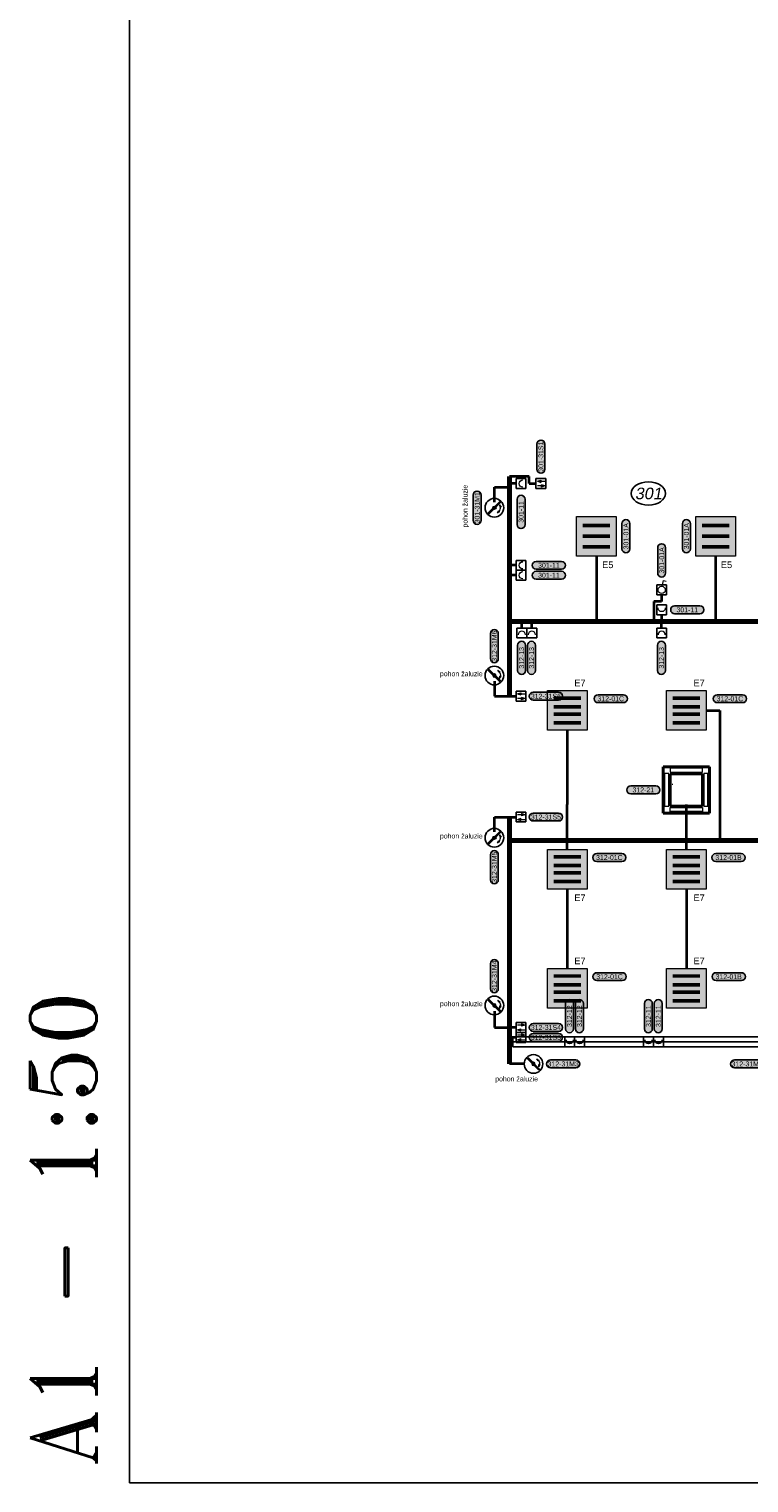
# Model space of a CAD drawing. Extents: x -19864 to 492529, y -84687 to -21221.
# Tile 14 of 34: x 157840 to 168713, y -79144 to -57177. Entities that reach past the tile are written whole.
import ezdxf
from ezdxf.enums import TextEntityAlignment as Align
from ezdxf.lldxf.tags import DXFTag

# ---------------------------------------------------------------- set-up
doc = ezdxf.new("R2010")
doc.units = 0
doc.header["$MEASUREMENT"] = 0
doc.layers.get('0').update_dxf_attribs({"linetype": 'CONTINUOUS'})
for name, color, linetype, true_color in [('__32 Šrafy zařizovacích předmětů', 7, 'CONTINUOUS', 0xfed4aa), ('__Rudá tmavá', 7, 'CONTINUOUS', 0xdb0000), ('__Temná modrá', 7, 'CONTINUOUS', 0x0000c7), ('__Tyrkysová', 7, 'CONTINUOUS', 0x00d6a1)]:
    doc.layers.add(name, color=color, linetype=linetype, true_color=true_color)
doc.layers.add('__ELEKTRO PAVELKA', color=4, linetype='CONTINUOUS')
doc.layers.add('__Temná fialová', color=195, linetype='CONTINUOUS')
doc.layers.add('MP2000N', color=7, linetype='CONTINUOUS', plot=False)
doc.layers.add('VzT', color=1, linetype='CONTINUOUS', lineweight=40)
doc.styles.add('Arial', font='arial.ttf')
doc.styles.add('GENERATED_STYLE_1', font='arial.ttf')
doc.styles.add('ROMANT', font='romant', dxfattribs={"height": 3})
tags = doc.linetypes.add('DASHDOT', pattern=[25.4, 12.7, -6.35, 0, -6.35]).pattern_tags.tags
tags[10:11] = [DXFTag(74, 4), DXFTag(75, 0), DXFTag(340, '0'), DXFTag(46, 0.0), DXFTag(50, 0.0), DXFTag(44, 0.0), DXFTag(45, 0.0)]
tags[8:9] = [DXFTag(74, 4), DXFTag(75, 0), DXFTag(340, '0'), DXFTag(46, 0.0), DXFTag(50, 0.0), DXFTag(44, 0.0), DXFTag(45, 0.0)]
tags[6:7] = [DXFTag(74, 4), DXFTag(75, 0), DXFTag(340, '0'), DXFTag(46, 0.0), DXFTag(50, 0.0), DXFTag(44, 0.0), DXFTag(45, 0.0)]
tags[4:5] = [DXFTag(74, 4), DXFTag(75, 0), DXFTag(340, '0'), DXFTag(46, 0.0), DXFTag(50, 0.0), DXFTag(44, 0.0), DXFTag(45, 0.0)]

# ---------------------------------------------------------------- blocks, each defined once
blk = doc.blocks.new('Svítidlo 4x14W')
at = {"ltscale": 2}
h = blk.add_hatch(color=2, dxfattribs=at)
h.dxf.hatch_style = 1
h.paths.add_polyline_path([(600, 600), (0, 600), (0, 0), (600, 0)])
at = {"color": 7}
for p, q in [((505, 502), (97, 502)), ((505, 492), (97, 492)), ((505, 482), (97, 482)), ((505, 472), (97, 472)), ((505, 370), (97, 370)), ((505, 360), (97, 360)), ((505, 350), (97, 350)), ((505, 340), (97, 340)), ((505, 260), (97, 260)), ((505, 250), (97, 250)), ((505, 240), (97, 240)), ((505, 230), (97, 230)), ((505, 128), (97, 128)), ((505, 118), (97, 118)), ((505, 108), (97, 108)), ((505, 98), (97, 98))]:
    blk.add_line(p, q, dxfattribs=at)
at = {"lineweight": 15}
blk.add_lwpolyline([(0, 600), (600, 600), (600, 0), (0, 0)], close=True, dxfattribs=at)
blk = doc.blocks.new('svítidlo 3x14W')
at = {"ltscale": 2}
h = blk.add_hatch(color=2, dxfattribs=at)
h.dxf.hatch_style = 1
h.paths.add_polyline_path([(600, 600), (0, 600), (0, 0), (600, 0)])
at = {"color": 7}
for p, q in [((505, 475), (97, 475)), ((505, 465), (97, 465)), ((505, 455), (97, 455)), ((505, 445), (97, 445)), ((505, 315), (97, 315)), ((505, 305), (97, 305)), ((505, 295), (97, 295)), ((505, 285), (97, 285)), ((505, 155), (97, 155)), ((505, 145), (97, 145)), ((505, 135), (97, 135)), ((505, 125), (97, 125))]:
    blk.add_line(p, q, dxfattribs=at)
at = {"lineweight": 15}
blk.add_lwpolyline([(0, 600), (600, 600), (600, 0), (0, 0)], close=True, dxfattribs=at)
blk = doc.blocks.new('a1 1ku50')
at = {"layer": 'MP2000N', "color": 6, "linetype": 'Continuous'}
blk.add_lwpolyline([(-40300, 29150), (0, 29150), (0, 0), (-40300, 0)], close=True, dxfattribs=at)
at = {"layer": 'MP2000N', "color": 6, "linetype": 'Continuous', "style": 'ROMANT'}
blk.add_text('A1 - 1:50', height=1000, dxfattribs=at).set_placement((-40050, 29650))
blk = doc.blocks.new('tzhtzht')
for p, q in [((0, 0), (0, -150)), ((0, 0), (150, 0)), ((150, -150), (150, 0)), ((150, 0), (150, -150)), ((0, -150), (150, -150))]:
    blk.add_line(p, q)
at = {"color": 7}
blk.add_arc((75, -102), 55, 0, 180, dxfattribs=at)
blk = doc.blocks.new('T103')
at = {"lineweight": 13}
blk.add_hatch(color=7, dxfattribs=at).paths.add_polyline_path([(25, 0, 1), (-25, 0, 1)])
at = {"color": 7, "lineweight": 13}
for p, q in [((-96, -82), (82, 96)), ((-89, -89), (89, 89)), ((-82, -96), (96, 82)), ((-47, 79), (-82, 59)), ((-82, 59), (-68, 49)), ((-47, 79), (-68, 49)), ((-101, -10), (-83, -8)), ((-80, -45), (-101, -10)), ((-80, -45), (-83, -8))]:
    blk.add_line(p, q, dxfattribs=at)
blk.add_circle((0, 0), 141)
blk.add_circle((0, 0), 25, dxfattribs=at)
blk.add_arc((-1, 0), 91.4, 144.165, 185.7465, dxfattribs=at)
blk = doc.blocks.new('A109')
at = {"lineweight": 5}
for points in [[(35, 232), (18, 182), (35, 182), (53, 182)], [(-35, 122), (-18, 172), (-53, 172)]]:
    blk.add_hatch(color=7, dxfattribs=at).paths.add_polyline_path(points)
for p, q in [((-75, 100), (-75, 250)), ((-75, 250), (75, 250)), ((75, 250), (75, 100)), ((-75, 100), (75, 100)), ((0, 0), (0, 100))]:
    blk.add_line(p, q)
at = {"color": 7, "lineweight": 13}
for p, q in [((-35, 172), (-35, 232)), ((35, 182), (35, 122))]:
    blk.add_line(p, q, dxfattribs=at)
at = {"color": 7, "lineweight": 5}
for p, q in [((35, 232), (18, 182)), ((35, 232), (53, 182)), ((-53, 172), (-18, 172)), ((-35, 122), (-53, 172)), ((-35, 122), (-18, 172)), ((53, 182), (18, 182))]:
    blk.add_line(p, q, dxfattribs=at)
blk = doc.blocks.new('A201')
for p, q in [((-75, 250), (75, 250)), ((-75, 100), (-75, 250)), ((75, 250), (75, 100)), ((-75, 100), (75, 100)), ((0, 0), (0, 100))]:
    blk.add_line(p, q)
at = {"color": 7, "lineweight": 13}
blk.add_arc((0, 202.5), 55, 180, 0, dxfattribs=at)
blk = doc.blocks.new('A101')
for p, q in [((-75, 250), (75, 250)), ((-75, 100), (-75, 250)), ((75, 250), (75, 100)), ((-75, 100), (75, 100)), ((0, 0), (0, 100))]:
    blk.add_line(p, q)
at = {"color": 7, "lineweight": 13}
for p, q in [((10, 229), (27, 318)), ((27, 318), (67, 310))]:
    blk.add_line(p, q, dxfattribs=at)
blk.add_circle((0, 175), 55, dxfattribs=at)
blk = doc.blocks.new('vývod světlo 2')
at = {"true_color": 0xffff33}
h = blk.add_hatch(color=2, dxfattribs=at)
h.dxf.hatch_style = 2
h.paths.add_polyline_path([(-191, 60, 1), (-191, -60), (191, -60, 1), (191, 60)])
at = {"color": 7}
for p, q in [((-191, 60), (191, 60)), ((-191, -60), (191, -60))]:
    blk.add_line(p, q, dxfattribs=at)
at = {"color": 7, "ltscale": 4}
for centre, start, end in [((-191, 0), 90, 270), ((191, 0), 270, 90)]:
    blk.add_arc(centre, 60, start, end, dxfattribs=at)
at = {"color": 7, "linetype": 'Continuous', "style": 'GENERATED_STYLE_1'}
blk.add_attdef('TEXT', text='', height=75, dxfattribs=at).set_placement((0, 0), align=Align.MIDDLE)
blk = doc.blocks.new('TEXT POPIS 050')
h = blk.add_hatch(color=21)
h.dxf.hatch_style = 2
h.paths.add_polyline_path([(-1908, 600, 1), (-1908, -600), (1908, -600, 1), (1908, 600)])
at = {"color": 7}
for p, q in [((-1908, 600), (1908, 600)), ((-1908, -600), (1908, -600))]:
    blk.add_line(p, q, dxfattribs=at)
at = {"color": 7, "ltscale": 4}
for centre, start, end in [((-1908, 0), 90, 270), ((1908, 0), 270, 90)]:
    blk.add_arc(centre, 600, start, end, dxfattribs=at)
at = {"color": 7, "linetype": 'Continuous', "style": 'GENERATED_STYLE_1'}
blk.add_attdef('TEXT', text='', height=750, dxfattribs=at).set_placement((0, 0), align=Align.MIDDLE)

msp = doc.modelspace()

# ---------------------------------------------------------------- linework, layer by layer
at = {"color": 7}
msp.add_ellipse((167195, -64194), major_axis=(-259, 0), ratio=0.6793, dxfattribs=at)
at = {"layer": '__32 Šrafy zařizovacích předmětů'}
for p, q in [((165149, -72403), (165149, -72478)), ((165149, -72403), (169289, -72403)), ((165149, -72553), (165149, -72478)), ((165149, -72478), (169289, -72478)), ((165149, -72553), (169289, -72553))]:
    msp.add_line(p, q, dxfattribs=at)
at = {"layer": '__Temná modrá', "lineweight": 35}
for p, q in [((164868, -64324), (164868, -64098)), ((164868, -64098), (165096, -64098)), ((165396, -63940), (165096, -63940)), ((165196, -64045), (165096, -64045)), ((165396, -64045), (165396, -63940)), ((165396, -64045), (165496, -64045)), ((166409, -65140), (166409, -66140)), ((168209, -65140), (168209, -66140)), ((165196, -65280), (165096, -65280)), ((165196, -65430), (165096, -65430)), ((167395, -65827), (167277, -65827)), ((167277, -65827), (167277, -66127)), ((167395, -65740), (167395, -65827)), ((167395, -66027), (167395, -66127)), ((165283, -66227), (165283, -66127)), ((165433, -66227), (165433, -66127)), ((167395, -66227), (167395, -66127)), ((164868, -67031), (164868, -67257)), ((164868, -67257), (165096, -67257)), ((165096, -67257), (165196, -67257)), ((168069, -67472), (168275, -67472)), ((168275, -67472), (168275, -69439)), ((165969, -67772), (165969, -68893)), ((165969, -69572), (165969, -68893)), ((167769, -69572), (167769, -68893)), ((164868, -69309), (164868, -69083)), ((164868, -69083), (165096, -69083)), ((165096, -69083), (165196, -69083)), ((165969, -70172), (165969, -71372)), ((167769, -70172), (167769, -71372)), ((164868, -72017), (164868, -72263)), ((164868, -72263), (165096, -72263)), ((165196, -72263), (165096, -72263)), ((165196, -72413), (165096, -72413)), ((165317, -72814), (165096, -72814))]:
    msp.add_line(p, q, dxfattribs=at)
at = {"layer": '__Temná modrá', "lineweight": 70}
for p, q in [((165096, -67257), (165096, -63940)), ((169019, -66127), (165096, -66127)), ((165096, -69083), (165096, -72814)), ((165096, -69439), (171039, -69439))]:
    msp.add_line(p, q, dxfattribs=at)
at = {"layer": 'VzT'}
for p, q in [((167419, -68324), (168119, -68324)), ((167419, -69023), (167419, -68324)), ((167524, -68429), (168014, -68429)), ((167524, -68918), (167524, -68429)), ((168014, -68429), (168014, -68918)), ((168119, -68324), (168119, -69023)), ((168014, -68918), (167524, -68918)), ((168119, -69023), (167419, -69023))]:
    msp.add_line(p, q, dxfattribs=at)
at = {"layer": 'VzT', "color": 7, "lineweight": 9}
for p, q in [((167501, -68426), (167440, -68426)), ((167440, -68426), (167440, -68918)), ((167501, -68918), (167501, -68426)), ((167522, -68345), (167522, -68406)), ((168014, -68345), (167522, -68345)), ((167522, -68406), (168014, -68406)), ((168014, -68406), (168014, -68345)), ((168095, -68426), (168034, -68426)), ((168034, -68426), (168034, -68918)), ((168095, -68918), (168095, -68426)), ((167440, -68918), (167501, -68918)), ((167522, -69002), (167522, -68941)), ((167522, -68941), (168014, -68941)), ((168014, -68941), (168014, -69002)), ((168034, -68918), (168095, -68918)), ((168014, -69002), (167522, -69002))]:
    msp.add_line(p, q, dxfattribs=at)
at = {"layer": 'VzT', "color": 120, "linetype": 'DASHDOT', "lineweight": 9, "ltscale": 15}
msp.add_line((167554, -68585), (167564, -68585), dxfattribs=at)

# ---------------------------------------------------------------- block references
at = {"lineweight": 0, "rotation": 90}
for p in [(166856, -64840), (167769, -64840), (167395, -65206)]:
    msp.add_blockref('vývod světlo 2', p, dxfattribs=at).add_auto_attribs({'TEXT': '301-01A'})
at = {"lineweight": 0}
for p, values in [((166626, -67295), {'TEXT': '312-01C'}), ((168426, -67295), {'TEXT': '312-01C'}), ((166605, -69695), {'TEXT': '312-01C'}), ((168405, -69695), {'TEXT': '312-01B'}), ((166608, -71495), {'TEXT': '312-01C'}), ((168408, -71495), {'TEXT': '312-01B'})]:
    msp.add_blockref('vývod světlo 2', p, dxfattribs=at).add_auto_attribs(values)
at = {"layer": '__ELEKTRO PAVELKA', "ltscale": 4}
ref = msp.add_blockref('TEXT POPIS 050', (165571, -63638), dxfattribs=dict(at, xscale=0.1, yscale=0.1, zscale=0.1, rotation=90))
ref.add_attrib('TEXT', '301-31S1', dxfattribs={"layer": '0', "color": 7, "linetype": 'Continuous', "height": 75, "rotation": 90.1156, "style": 'GENERATED_STYLE_1'}).set_placement((165571, -63638), align=Align.MIDDLE)
ref = msp.add_blockref('TEXT POPIS 050', (164608, -64410), dxfattribs=dict(at, xscale=0.1, yscale=0.1, zscale=0.1, rotation=90))
ref.add_attrib('TEXT', '301-31M1', dxfattribs={"layer": '0', "color": 7, "linetype": 'Continuous', "height": 75, "rotation": 90.1156, "style": 'GENERATED_STYLE_1'}).set_placement((164608, -64410), align=Align.MIDDLE)
ref = msp.add_blockref('TEXT POPIS 050', (165271, -64473), dxfattribs=dict(at, xscale=0.1, yscale=0.1, zscale=0.1, rotation=90))
ref.add_attrib('TEXT', '301-11', dxfattribs={"layer": '0', "color": 7, "linetype": 'Continuous', "height": 75, "rotation": 90.1156, "style": 'GENERATED_STYLE_1'}).set_placement((165271, -64473), align=Align.MIDDLE)
ref = msp.add_blockref('TEXT POPIS 050', (165691, -65280), dxfattribs=dict(at, xscale=0.1, yscale=0.1, zscale=0.1))
ref.add_attrib('TEXT', '301-11', dxfattribs={"layer": '0', "color": 7, "linetype": 'Continuous', "height": 75, "rotation": 0.1156, "style": 'GENERATED_STYLE_1'}).set_placement((165692, -65280), align=Align.MIDDLE)
ref = msp.add_blockref('TEXT POPIS 050', (165691, -65430), dxfattribs=dict(at, xscale=0.1, yscale=0.1, zscale=0.1))
ref.add_attrib('TEXT', '301-11', dxfattribs={"layer": '0', "color": 7, "linetype": 'Continuous', "height": 75, "rotation": 0.1156, "style": 'GENERATED_STYLE_1'}).set_placement((165692, -65430), align=Align.MIDDLE)
ref = msp.add_blockref('TEXT POPIS 050', (167782, -65952), dxfattribs=dict(at, xscale=0.1, yscale=0.1, zscale=0.1))
ref.add_attrib('TEXT', '301-11', dxfattribs={"layer": '0', "color": 7, "linetype": 'Continuous', "height": 75, "rotation": 0.1156, "style": 'GENERATED_STYLE_1'}).set_placement((167782, -65952), align=Align.MIDDLE)
ref = msp.add_blockref('TEXT POPIS 050', (164868, -66501), dxfattribs=dict(at, xscale=0.1, yscale=0.1, zscale=0.1, rotation=90))
ref.add_attrib('TEXT', '312-31M6', dxfattribs={"layer": '0', "color": 7, "linetype": 'Continuous', "height": 75, "rotation": 90.1156, "style": 'GENERATED_STYLE_1'}).set_placement((164868, -66501), align=Align.MIDDLE)
ref = msp.add_blockref('TEXT POPIS 050', (165279, -66678), dxfattribs=dict(at, xscale=0.1, yscale=0.1, zscale=0.1, rotation=90))
ref.add_attrib('TEXT', '312-13', dxfattribs={"layer": '0', "color": 7, "linetype": 'Continuous', "height": 75, "rotation": 90.1156, "style": 'GENERATED_STYLE_1'}).set_placement((165279, -66678), align=Align.MIDDLE)
ref = msp.add_blockref('TEXT POPIS 050', (165429, -66678), dxfattribs=dict(at, xscale=0.1, yscale=0.1, zscale=0.1, rotation=90))
ref.add_attrib('TEXT', '312-13', dxfattribs={"layer": '0', "color": 7, "linetype": 'Continuous', "height": 75, "rotation": 90.1156, "style": 'GENERATED_STYLE_1'}).set_placement((165429, -66678), align=Align.MIDDLE)
ref = msp.add_blockref('TEXT POPIS 050', (167391, -66678), dxfattribs=dict(at, xscale=0.1, yscale=0.1, zscale=0.1, rotation=90))
ref.add_attrib('TEXT', '312-13', dxfattribs={"layer": '0', "color": 7, "linetype": 'Continuous', "height": 75, "rotation": 90.1156, "style": 'GENERATED_STYLE_1'}).set_placement((167391, -66678), align=Align.MIDDLE)
ref = msp.add_blockref('TEXT POPIS 050', (165647, -67257), dxfattribs=dict(at, xscale=0.1, yscale=0.1, zscale=0.1))
ref.add_attrib('TEXT', '312-31S6', dxfattribs={"layer": '0', "color": 7, "linetype": 'Continuous', "height": 75, "rotation": 0.1156, "style": 'GENERATED_STYLE_1'}).set_placement((165647, -67257), align=Align.MIDDLE)
ref = msp.add_blockref('TEXT POPIS 050', (167118, -68673), dxfattribs=dict(at, xscale=0.1, yscale=0.1, zscale=0.1))
ref.add_attrib('TEXT', '312-21', dxfattribs={"layer": '0', "color": 7, "linetype": 'Continuous', "height": 75, "rotation": 0.1156, "style": 'GENERATED_STYLE_1'}).set_placement((167118, -68673), align=Align.MIDDLE)
ref = msp.add_blockref('TEXT POPIS 050', (165647, -69083), dxfattribs=dict(at, xscale=0.1, yscale=0.1, zscale=0.1))
ref.add_attrib('TEXT', '312-31S5', dxfattribs={"layer": '0', "color": 7, "linetype": 'Continuous', "height": 75, "rotation": 0.1156, "style": 'GENERATED_STYLE_1'}).set_placement((165647, -69083), align=Align.MIDDLE)
ref = msp.add_blockref('TEXT POPIS 050', (164868, -69841), dxfattribs=dict(at, xscale=0.1, yscale=0.1, zscale=0.1, rotation=90))
ref.add_attrib('TEXT', '312-31M5', dxfattribs={"layer": '0', "color": 7, "linetype": 'Continuous', "height": 75, "rotation": 90.1156, "style": 'GENERATED_STYLE_1'}).set_placement((164868, -69841), align=Align.MIDDLE)
ref = msp.add_blockref('TEXT POPIS 050', (164868, -71488), dxfattribs=dict(at, xscale=0.1, yscale=0.1, zscale=0.1, rotation=90))
ref.add_attrib('TEXT', '312-31M4', dxfattribs={"layer": '0', "color": 7, "linetype": 'Continuous', "height": 75, "rotation": 90.1156, "style": 'GENERATED_STYLE_1'}).set_placement((164868, -71488), align=Align.MIDDLE)
ref = msp.add_blockref('TEXT POPIS 050', (166003, -72092), dxfattribs=dict(at, xscale=0.1, yscale=0.1, zscale=0.1, rotation=90))
ref.add_attrib('TEXT', '312-12', dxfattribs={"layer": '0', "color": 7, "linetype": 'Continuous', "height": 75, "rotation": 90.1156, "style": 'GENERATED_STYLE_1'}).set_placement((166003, -72092), align=Align.MIDDLE)
ref = msp.add_blockref('TEXT POPIS 050', (166153, -72092), dxfattribs=dict(at, xscale=0.1, yscale=0.1, zscale=0.1, rotation=90))
ref.add_attrib('TEXT', '312-12', dxfattribs={"layer": '0', "color": 7, "linetype": 'Continuous', "height": 75, "rotation": 90.1156, "style": 'GENERATED_STYLE_1'}).set_placement((166153, -72092), align=Align.MIDDLE)
ref = msp.add_blockref('TEXT POPIS 050', (167194, -72092), dxfattribs=dict(at, xscale=0.1, yscale=0.1, zscale=0.1, rotation=90))
ref.add_attrib('TEXT', '312-11', dxfattribs={"layer": '0', "color": 7, "linetype": 'Continuous', "height": 75, "rotation": 90.1156, "style": 'GENERATED_STYLE_1'}).set_placement((167194, -72092), align=Align.MIDDLE)
ref = msp.add_blockref('TEXT POPIS 050', (167344, -72092), dxfattribs=dict(at, xscale=0.1, yscale=0.1, zscale=0.1, rotation=90))
ref.add_attrib('TEXT', '312-11', dxfattribs={"layer": '0', "color": 7, "linetype": 'Continuous', "height": 75, "rotation": 90.1156, "style": 'GENERATED_STYLE_1'}).set_placement((167344, -72092), align=Align.MIDDLE)
ref = msp.add_blockref('TEXT POPIS 050', (165647, -72263), dxfattribs=dict(at, xscale=0.1, yscale=0.1, zscale=0.1))
ref.add_attrib('TEXT', '312-31S4', dxfattribs={"layer": '0', "color": 7, "linetype": 'Continuous', "height": 75, "rotation": 0.1156, "style": 'GENERATED_STYLE_1'}).set_placement((165647, -72263), align=Align.MIDDLE)
ref = msp.add_blockref('TEXT POPIS 050', (165647, -72413), dxfattribs=dict(at, xscale=0.1, yscale=0.1, zscale=0.1))
ref.add_attrib('TEXT', '312-31S3', dxfattribs={"layer": '0', "color": 7, "linetype": 'Continuous', "height": 75, "rotation": 0.1156, "style": 'GENERATED_STYLE_1'}).set_placement((165647, -72413), align=Align.MIDDLE)
ref = msp.add_blockref('TEXT POPIS 050', (165908, -72814), dxfattribs=dict(at, xscale=0.1, yscale=0.1, zscale=0.1))
ref.add_attrib('TEXT', '312-31M3', dxfattribs={"layer": '0', "color": 7, "linetype": 'Continuous', "height": 75, "rotation": 0.1156, "style": 'GENERATED_STYLE_1'}).set_placement((165908, -72814), align=Align.MIDDLE)
ref = msp.add_blockref('TEXT POPIS 050', (168687, -72814), dxfattribs=dict(at, xscale=0.1, yscale=0.1, zscale=0.1))
ref.add_attrib('TEXT', '312-31M2', dxfattribs={"layer": '0', "color": 7, "linetype": 'Continuous', "height": 75, "rotation": 0.1156, "style": 'GENERATED_STYLE_1'}).set_placement((168687, -72814), align=Align.MIDDLE)
at = {"layer": '__Rudá tmavá', "xscale": -1}
for name, p, rotation in [('A201', (165096, -64045), 270), ('A201', (165096, -65280), 270), ('A201', (165096, -65430), 270), ('A109', (165096, -69083), 270), ('A109', (165096, -72263), 270), ('A109', (165096, -72413), 270), ('tzhtzht', (165931, -72553), 180), ('tzhtzht', (166081, -72553), 180), ('tzhtzht', (167122, -72553), 180), ('tzhtzht', (167272, -72553), 180)]:
    msp.add_blockref(name, p, dxfattribs=dict(at, rotation=rotation))
at = {"layer": '__Rudá tmavá'}
for name, p, rotation in [('A109', (165396, -64045), 269.9999999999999), ('T103', (164868, -64410), 180), ('A201', (165283, -66127), 179.9999999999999), ('A201', (165433, -66127), 179.9999999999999), ('A201', (167395, -66127), 179.9999999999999), ('A109', (165096, -67257), 269.9999999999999), ('T103', (164868, -69396), 180)]:
    msp.add_blockref(name, p, dxfattribs=dict(at, rotation=rotation))
at = {"layer": '__Rudá tmavá', "xscale": -1}
for name, p in [('A201', (167395, -66127)), ('T103', (164868, -66945)), ('T103', (164868, -71930)), ('T103', (165459, -72814))]:
    msp.add_blockref(name, p, dxfattribs=at)
at = {"layer": '__Temná modrá'}
for name, p in [('svítidlo 3x14W', (166109, -65140)), ('svítidlo 3x14W', (167909, -65140)), ('A101', (167395, -65827)), ('Svítidlo 4x14W', (165669, -67772)), ('Svítidlo 4x14W', (167469, -67772)), ('Svítidlo 4x14W', (165669, -70172)), ('Svítidlo 4x14W', (167469, -70172)), ('Svítidlo 4x14W', (165669, -71972)), ('Svítidlo 4x14W', (167469, -71972))]:
    msp.add_blockref(name, p, dxfattribs=at)
at = {"layer": 'MP2000N', "color": 6, "rotation": 90}
msp.add_blockref('a1 1ku50', (188508, -38844), dxfattribs=at)

# ---------------------------------------------------------------- texts
at = {"layer": '__Temná fialová', "style": 'Arial'}
msp.add_text('pohon žaluzie', height=75, rotation=90, dxfattribs=at).set_placement((164463, -64709))
for p in [(164046, -66956), (164046, -69407), (164046, -71941), (164881, -73077)]:
    msp.add_text('pohon žaluzie', height=75, dxfattribs=at).set_placement(p)
at = {"layer": '__Temná modrá', "lineweight": 0, "style": 'Arial'}
for s, p in [('E5', (166496, -65322)), ('E5', (168289, -65322)), ('E7', (166075, -67107)), ('E7', (167875, -67107)), ('E7', (166075, -70353)), ('E7', (167875, -70353)), ('E7', (166075, -71307)), ('E7', (167875, -71307))]:
    msp.add_text(s, height=100, dxfattribs=at).set_placement(p)
at = {"layer": '__Tyrkysová', "style": 'Arial', "oblique": 10}
msp.add_text('301', height=175, dxfattribs=at).set_placement((167195, -64194), align=Align.MIDDLE_CENTER)

doc.saveas('drawing.dxf')
